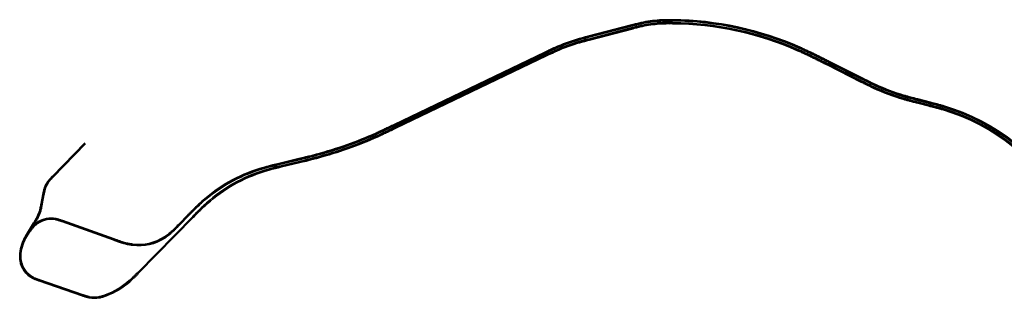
# Model space of a CAD drawing. Header units: metres. Extents: x -5203299 to 2078834, y 245743 to 5816291.
# Tile 3 of 256: x 360761 to 363903, y 5815400 to 5816291. Entities that reach past the tile are written whole.
import ezdxf

# ---------------------------------------------------------------- set-up
doc = ezdxf.new("R2010")
doc.units = ezdxf.units.M
doc.header["$LTSCALE"] = 0.5
doc.layers.add('99.04_Gleisplanung VP 02_23-EB-1236L-A-FAHRKANTE', color=150, linetype='Continuous', lineweight=35, true_color=0x007fff)
doc.layers.add('99.04_Gleisplanung VP 02_23-EB-1236R-A-FAHRKANTE', color=150, linetype='Continuous', lineweight=35, true_color=0x007fff)
doc.layers.add('Keine', color=7, linetype='Continuous', lineweight=9)

# ---------------------------------------------------------------- blocks, each defined once
blk = doc.blocks.new('_23-07-06_Massenplan_TB_Weiterführende Schule-3 (3D)')
at = {"layer": '99.04_Gleisplanung VP 02_23-EB-1236L-A-FAHRKANTE', "flags": 128}
for points in [[(-1313.6, 513.6, 0.19862), (-1468.8, 638.5), (-1468.8, 638.5, 0.003637), (-1472.7, 639.6), (-1472.7, 639.6), (-1472.7, 639.6), (-1472.7, 639.6, 0.002598), (-1477.1, 640.8), (-1477.1, 640.8), (-1477.1, 640.8), (-1477.1, 640.8), (-1477.1, 640.8, 0.001559), (-1480.6, 641.7), (-1480.6, 641.7), (-1480.6, 641.7), (-1480.6, 641.7, 0.00052), (-1485.5, 643), (-1485.5, 643), (-1485.5, 643), (-1485.5, 643), (-1501.8, 647.2), (-1501.8, 647.2), (-1501.8, 647.2, -0.000512), (-1506.8, 648.5), (-1506.8, 648.5), (-1506.8, 648.5, -0.001537), (-1510.3, 649.4), (-1510.3, 649.4), (-1510.3, 649.4, -0.002562), (-1514.8, 650.6), (-1514.8, 650.6), (-1514.8, 650.6), (-1514.8, 650.6, -0.003587), (-1518.8, 651.8), (-1518.8, 651.8, -0.037523), (-1556.6, 666, -0.003587), (-1560.4, 667.8), (-1560.4, 667.8), (-1560.4, 667.8, -0.002562), (-1564.6, 669.8), (-1564.6, 669.8), (-1564.6, 669.8, -0.001537), (-1567.9, 671.5), (-1567.9, 671.5), (-1567.9, 671.5), (-1567.9, 671.5), (-1567.9, 671.5), (-1567.9, 671.5, -0.000512), (-1572.4, 673.8), (-1572.4, 673.8), (-1572.4, 673.8), (-1615.6, 695.6), (-1615.6, 695.6), (-1615.6, 695.6, 0.000201), (-1621, 698.3), (-1621, 698.3), (-1621, 698.3), (-1621, 698.3, 0.000603), (-1624.9, 700.3), (-1624.9, 700.3, 0.001005), (-1629.9, 702.7), (-1629.9, 702.7, 0.001407), (-1634.3, 704.9), (-1634.3, 704.9, 0.001809), (-1639.1, 707.3), (-1639.1, 707.3, 0.002211), (-1643.7, 709.4), (-1643.7, 709.4, 0.002613), (-1648.5, 711.7), (-1648.5, 711.7, 0.003015), (-1653.2, 713.8), (-1653.2, 713.8, 0.102042), (-1813.3, 748.4), (-1813.3, 748.4), (-1813.3, 748.4), (-1813.3, 748.4, 0.003114), (-1817.7, 748.4), (-1817.7, 748.4), (-1817.7, 748.4, 0.004197), (-1821.6, 748.4), (-1821.6, 748.4), (-1821.6, 748.4, 0.005281), (-1825.9, 748.3), (-1825.9, 748.3, 0.006364), (-1830, 748), (-1830, 748, 0.037174), (-1852.1, 744.9), (-1852.1, 744.9, 0.004463), (-1854.9, 744.3), (-1854.9, 744.3), (-1854.9, 744.3), (-1854.9, 744.3, 0.003188), (-1858.1, 743.5), (-1858.1, 743.5), (-1858.1, 743.5), (-1858.1, 743.5, 0.001913), (-1860.6, 742.9), (-1860.6, 742.9), (-1860.6, 742.9, 0.000638), (-1864.1, 742), (-1864.1, 742), (-1919.7, 727.4), (-1919.7, 727.4), (-1919.7, 727.4, 0.000436), (-1923.3, 726.5), (-1923.3, 726.5), (-1923.3, 726.5, 0.001307), (-1925.9, 725.8), (-1925.9, 725.8), (-1925.9, 725.8), (-1925.9, 725.8, 0.002178), (-1929.2, 724.9), (-1929.2, 724.9), (-1929.2, 724.9, 0.003049), (-1932.1, 724.1, 0.033697), (-1961.3, 713.4, 0.003284), (-1964.3, 712), (-1964.3, 712), (-1964.3, 712), (-1964.3, 712, 0.002345), (-1967.6, 710.5), (-1967.6, 710.5), (-1967.6, 710.5, 0.001407), (-1970.2, 709.3, 0.000469), (-1973.8, 707.5), (-2167, 614.6), (-2167, 614.6), (-2167, 614.6, -0.000097), (-2170.3, 613), (-2170.3, 613), (-2170.3, 613), (-2170.3, 613), (-2170.3, 613), (-2170.3, 613, -0.000292), (-2172.7, 611.9), (-2172.7, 611.9), (-2172.7, 611.9), (-2172.7, 611.9), (-2172.7, 611.9, -0.000487), (-2175.7, 610.5), (-2175.7, 610.5), (-2175.7, 610.5), (-2175.7, 610.5), (-2175.7, 610.5, -0.000681), (-2178.4, 609.2), (-2178.4, 609.2), (-2178.4, 609.2), (-2178.4, 609.2, -0.001946), (-2184.4, 606.4), (-2184.4, 606.4, -0.002724), (-2189.7, 603.9), (-2189.7, 603.9), (-2189.7, 603.9, -0.040475), (-2266.5, 576.6), (-2266.5, 576.6, -0.002724), (-2272.3, 575.1), (-2272.3, 575.1, -0.001946), (-2278.7, 573.4), (-2278.7, 573.4, -0.001168), (-2283.8, 572.2), (-2283.8, 572.2), (-2283.8, 572.2, -0.000389), (-2290.9, 570.5), (-2290.9, 570.5), (-2290.9, 570.5), (-2310.9, 565.6), (-2310.9, 565.6, 0.000248), (-2314.4, 564.8), (-2314.4, 564.8), (-2314.4, 564.8), (-2314.4, 564.8), (-2314.4, 564.8, 0.000744), (-2316.9, 564.2), (-2316.9, 564.2), (-2316.9, 564.2), (-2316.9, 564.2), (-2316.9, 564.2), (-2316.9, 564.2, 0.00124), (-2320.1, 563.4), (-2320.1, 563.4), (-2320.1, 563.4), (-2320.1, 563.4, 0.001737), (-2322.9, 562.7), (-2322.9, 562.7), (-2322.9, 562.7), (-2322.9, 562.7, 0.002233), (-2326, 561.9), (-2326, 561.9), (-2326, 561.9), (-2326, 561.9, 0.002729), (-2328.9, 561.1), (-2328.9, 561.1), (-2328.9, 561.1), (-2328.9, 561.1, 0.003225), (-2331.9, 560.2), (-2331.9, 560.2), (-2331.9, 560.2), (-2331.9, 560.2, 0.003721), (-2334.8, 559.3), (-2334.8, 559.3), (-2334.8, 559.3, 0.108452), (-2407.3, 518.2), (-2407.3, 518.2), (-2407.3, 518.2, 0.003721), (-2409.5, 516.2), (-2409.5, 516.2), (-2409.5, 516.2), (-2409.5, 516.2), (-2409.5, 516.2, 0.003225), (-2411.8, 514.1), (-2411.8, 514.1), (-2411.8, 514.1, 0.002729), (-2413.9, 512), (-2413.9, 512), (-2413.9, 512), (-2413.9, 512, 0.002233), (-2416.2, 509.8), (-2416.2, 509.8, 0.001737), (-2418.3, 507.7), (-2418.3, 507.7, 0.00124), (-2420.6, 505.4), (-2420.6, 505.4), (-2420.6, 505.4), (-2420.6, 505.4, 0.000744), (-2422.4, 503.5), (-2422.4, 503.5), (-2422.4, 503.5), (-2422.4, 503.5), (-2422.4, 503.5, 0.000248), (-2424.9, 501), (-2424.9, 501), (-2495.1, 429.3, -0.000293), (-2496.6, 427.7), (-2496.6, 427.7), (-2496.6, 427.7), (-2496.6, 427.7, -0.000879), (-2497.7, 426.6), (-2497.7, 426.6), (-2497.7, 426.6), (-2497.7, 426.6), (-2497.7, 426.6, -0.001465), (-2499.1, 425.2), (-2499.1, 425.2), (-2499.1, 425.2), (-2499.1, 425.2, -0.002051), (-2500.4, 424), (-2500.4, 424), (-2500.4, 424, -0.002637), (-2501.8, 422.6), (-2501.8, 422.6), (-2501.8, 422.6), (-2501.8, 422.6, -0.003223), (-2503.1, 421.4), (-2503.1, 421.4), (-2503.1, 421.4), (-2503.1, 421.4), (-2503.1, 421.4, -0.003809), (-2504.5, 420.1), (-2504.5, 420.1), (-2504.5, 420.1), (-2504.5, 420.1, -0.004395), (-2505.9, 418.8), (-2505.9, 418.8), (-2505.9, 418.8), (-2505.9, 418.8, -0.089537), (-2536.6, 400.4), (-2536.6, 400.4), (-2536.6, 400.4, -0.007053), (-2538.8, 399.5), (-2538.8, 399.5), (-2538.8, 399.5, -0.009908), (-2540.9, 398.9), (-2540.9, 398.9, -0.012763), (-2543.1, 398.2), (-2543.1, 398.2, -0.015619), (-2545.3, 397.8), (-2545.3, 397.8, -0.094956), (-2558, 397.9, -0.00799), (-2559.1, 398.1), (-2559.1, 398.1, -0.006925), (-2560.2, 398.4), (-2560.2, 398.4), (-2560.2, 398.4, -0.005859), (-2561.3, 398.7), (-2561.3, 398.7, -0.004794), (-2562.4, 399, -0.003729), (-2563.4, 399.3), (-2563.4, 399.3, -0.002664), (-2564.6, 399.7), (-2564.6, 399.7, -0.001598), (-2565.5, 400, -0.000533), (-2566.7, 400.4), (-2621.9, 419.5), (-2621.9, 419.5), (-2621.9, 419.5), (-2621.9, 419.5, -0.000586), (-2623.1, 420), (-2623.1, 420), (-2623.1, 420), (-2623.1, 420), (-2623.1, 420, -0.001758), (-2624, 420.3), (-2624, 420.3), (-2624, 420.3, -0.00293), (-2625.2, 420.7), (-2625.2, 420.7), (-2625.2, 420.7, -0.004102), (-2626.2, 421.1), (-2626.2, 421.1), (-2626.2, 421.1), (-2626.2, 421.1), (-2626.2, 421.1, -0.005274), (-2627.2, 421.5), (-2627.2, 421.5), (-2627.2, 421.5, -0.006445), (-2628.3, 421.9), (-2628.3, 421.9, -0.007617), (-2629.3, 422.4, -0.008789), (-2630.3, 422.9), (-2630.3, 422.9, -0.237662), (-2646.4, 445.4), (-2646.4, 445.4, -0.017814), (-2646.7, 447.6), (-2646.7, 447.6, -0.015939), (-2646.8, 450), (-2646.8, 450), (-2646.8, 450, -0.014063), (-2646.8, 452.2), (-2646.8, 452.2), (-2646.8, 452.2, -0.012188), (-2646.6, 454.5), (-2646.6, 454.5), (-2646.6, 454.5, -0.11627), (-2639.4, 476.7), (-2639.4, 476.7), (-2629, 493.7), (-2629, 493.7), (-2629, 493.7), (-2629, 493.7, 0.000352), (-2628.3, 494.8), (-2628.3, 494.8), (-2628.3, 494.8), (-2628.3, 494.8), (-2628.3, 494.8), (-2628.3, 494.8, 0.001055), (-2627.8, 495.6), (-2627.8, 495.6, 0.001758), (-2627.2, 496.7), (-2627.2, 496.7), (-2627.2, 496.7, 0.002461), (-2626.7, 497.6), (-2626.7, 497.6), (-2626.7, 497.6, 0.007031), (-2625.5, 499.6, 0.009844), (-2624.5, 501.5), (-2624.5, 501.5, 0.04503), (-2621.3, 509.7), (-2621.3, 509.7), (-2621.3, 509.7, 0.009844), (-2620.8, 511.8), (-2620.8, 511.8, 0.007031), (-2620.3, 514.1, 0.002461), (-2620.1, 515.1), (-2620.1, 515.1), (-2620.1, 515.1, 0.001758), (-2619.8, 516.3), (-2619.8, 516.3), (-2619.8, 516.3, 0.001055), (-2619.7, 517.2), (-2619.7, 517.2), (-2619.7, 517.2), (-2619.7, 517.2, 0.000352), (-2619.4, 518.5), (-2619.4, 518.5), (-2619.4, 518.5), (-2617.2, 530), (-2617.2, 530, -0.000586), (-2617, 531.2), (-2617, 531.2, -0.001758), (-2616.8, 532.2), (-2616.8, 532.2, -0.00293), (-2616.6, 533.3), (-2616.6, 533.3), (-2616.6, 533.3, -0.004102), (-2616.3, 534.4), (-2616.3, 534.4, -0.005273), (-2616, 535.5, -0.006445), (-2615.8, 536.6), (-2615.8, 536.6, -0.007617), (-2615.4, 537.7), (-2615.4, 537.7), (-2615.4, 537.7, -0.008789), (-2615.1, 538.8), (-2615.1, 538.8, -0.070836), (-2611.1, 546.5, -0.008789), (-2610.4, 547.4), (-2610.4, 547.4, -0.007617), (-2609.7, 548.3), (-2609.7, 548.3), (-2609.7, 548.3, -0.006445), (-2609, 549.1), (-2609, 549.1), (-2609, 549.1, -0.005273), (-2608.2, 550), (-2608.2, 550, -0.004102), (-2607.5, 550.8, -0.00293), (-2606.6, 551.7), (-2606.6, 551.7, -0.001758), (-2606, 552.4), (-2606, 552.4), (-2606, 552.4), (-2606, 552.4), (-2606, 552.4, -0.000586), (-2605.1, 553.3), (-2563.6, 595.9)], [(-1312.4, 514.3, 0.19862), (-1468.4, 639.8, 0.003637), (-1472.3, 641), (-1472.3, 641, 0.002598), (-1476.7, 642.2), (-1476.7, 642.2), (-1476.7, 642.2, 0.001559), (-1480.3, 643.1), (-1480.3, 643.1), (-1480.3, 643.1, 0.00052), (-1485.2, 644.4), (-1485.2, 644.4), (-1485.2, 644.4), (-1501.5, 648.6), (-1501.5, 648.6), (-1501.5, 648.6, -0.000512), (-1506.4, 649.8), (-1506.4, 649.8), (-1506.4, 649.8), (-1506.4, 649.8, -0.001537), (-1510, 650.8), (-1510, 650.8, -0.002562), (-1514.4, 652), (-1514.4, 652, -0.003587), (-1518.4, 653.1), (-1518.4, 653.1, -0.037523), (-1556, 667.3, -0.003587), (-1559.8, 669.1, -0.002562), (-1563.9, 671.1, -0.001537), (-1567.2, 672.7), (-1567.2, 672.7, -0.000512), (-1571.8, 675), (-1571.8, 675), (-1571.8, 675), (-1614.9, 696.9), (-1614.9, 696.9), (-1614.9, 696.9), (-1614.9, 696.9, 0.000201), (-1620.4, 699.6), (-1620.4, 699.6), (-1620.4, 699.6), (-1620.4, 699.6, 0.000603), (-1624.3, 701.6), (-1624.3, 701.6), (-1624.3, 701.6, 0.001005), (-1629.2, 704), (-1629.2, 704), (-1629.2, 704), (-1629.2, 704, 0.001407), (-1633.7, 706.2), (-1633.7, 706.2), (-1633.7, 706.2, 0.001809), (-1638.5, 708.6, 0.002211), (-1643.1, 710.7), (-1643.1, 710.7, 0.002613), (-1647.9, 713), (-1647.9, 713), (-1647.9, 713), (-1647.9, 713), (-1647.9, 713, 0.003015), (-1652.6, 715.1, 0.102042), (-1813.3, 749.8), (-1813.3, 749.8, 0.003114), (-1817.7, 749.9), (-1817.7, 749.9), (-1817.7, 749.9, 0.004197), (-1821.7, 749.8), (-1821.7, 749.8), (-1821.7, 749.8, 0.005281), (-1826, 749.7, 0.006364), (-1830.1, 749.5, 0.037174), (-1852.4, 746.3), (-1852.4, 746.3, 0.004463), (-1855.3, 745.7), (-1855.3, 745.7), (-1855.3, 745.7, 0.003188), (-1858.4, 744.9), (-1858.4, 744.9), (-1858.4, 744.9, 0.001913), (-1860.9, 744.3, 0.000638), (-1864.4, 743.3), (-1920.1, 728.8), (-1920.1, 728.8), (-1920.1, 728.8, 0.000436), (-1923.7, 727.9), (-1923.7, 727.9), (-1923.7, 727.9), (-1923.7, 727.9, 0.001307), (-1926.3, 727.2), (-1926.3, 727.2), (-1926.3, 727.2), (-1926.3, 727.2, 0.002178), (-1929.6, 726.3), (-1929.6, 726.3), (-1929.6, 726.3, 0.003049), (-1932.5, 725.4, 0.033697), (-1961.9, 714.7), (-1961.9, 714.7, 0.003284), (-1964.9, 713.3), (-1964.9, 713.3, 0.002345), (-1968.2, 711.8), (-1968.2, 711.8), (-1968.2, 711.8), (-1968.2, 711.8, 0.001407), (-1970.8, 710.6), (-1970.8, 710.6), (-1970.8, 710.6, 0.000469), (-1974.5, 708.8), (-1974.5, 708.8), (-2167.7, 615.9), (-2167.7, 615.9, -0.000097), (-2171, 614.3), (-2171, 614.3), (-2171, 614.3), (-2171, 614.3), (-2171, 614.3), (-2171, 614.3, -0.000292), (-2173.3, 613.2), (-2173.3, 613.2), (-2173.3, 613.2), (-2173.3, 613.2), (-2173.3, 613.2, -0.000487), (-2176.3, 611.8), (-2176.3, 611.8), (-2176.3, 611.8), (-2176.3, 611.8, -0.000681), (-2179, 610.5), (-2179, 610.5), (-2179, 610.5), (-2179, 610.5, -0.001946), (-2185, 607.7), (-2185, 607.7), (-2185, 607.7), (-2185, 607.7, -0.002724), (-2190.3, 605.2), (-2190.3, 605.2), (-2190.3, 605.2, -0.040475), (-2266.9, 577.9), (-2266.9, 577.9), (-2266.9, 577.9, -0.002724), (-2272.6, 576.5), (-2272.6, 576.5), (-2272.6, 576.5), (-2272.6, 576.5, -0.001946), (-2279, 574.8), (-2279, 574.8), (-2279, 574.8, -0.001168), (-2284.1, 573.6), (-2284.1, 573.6), (-2284.1, 573.6), (-2284.1, 573.6, -0.000389), (-2291.2, 571.9), (-2291.2, 571.9), (-2291.2, 571.9), (-2291.2, 571.9), (-2311.3, 567, 0.000248), (-2314.8, 566.2), (-2314.8, 566.2), (-2314.8, 566.2), (-2314.8, 566.2, 0.000744), (-2317.3, 565.6), (-2317.3, 565.6), (-2317.3, 565.6), (-2317.3, 565.6), (-2317.3, 565.6), (-2317.3, 565.6, 0.00124), (-2320.4, 564.8), (-2320.4, 564.8), (-2320.4, 564.8), (-2320.4, 564.8, 0.001737), (-2323.3, 564.1), (-2323.3, 564.1), (-2323.3, 564.1, 0.002233), (-2326.4, 563.3), (-2326.4, 563.3), (-2326.4, 563.3), (-2326.4, 563.3), (-2326.4, 563.3), (-2326.4, 563.3, 0.002729), (-2329.3, 562.5), (-2329.3, 562.5), (-2329.3, 562.5, 0.003225), (-2332.3, 561.6), (-2332.3, 561.6, 0.003721), (-2335.2, 560.7), (-2335.2, 560.7, 0.108452), (-2408.2, 519.3), (-2408.2, 519.3, 0.003721), (-2410.5, 517.3), (-2410.5, 517.3, 0.003225), (-2412.8, 515.1), (-2412.8, 515.1), (-2412.8, 515.1, 0.002729), (-2414.9, 513), (-2414.9, 513), (-2414.9, 513, 0.002233), (-2417.2, 510.8), (-2417.2, 510.8), (-2417.2, 510.8), (-2417.2, 510.8, 0.001737), (-2419.3, 508.7), (-2419.3, 508.7), (-2419.3, 508.7), (-2419.3, 508.7, 0.00124), (-2421.6, 506.4), (-2421.6, 506.4), (-2421.6, 506.4), (-2421.6, 506.4), (-2421.6, 506.4), (-2421.6, 506.4, 0.000744), (-2423.4, 504.5), (-2423.4, 504.5), (-2423.4, 504.5), (-2423.4, 504.5, 0.000248), (-2425.9, 502), (-2425.9, 502), (-2496.1, 430.3), (-2496.1, 430.3, -0.000293), (-2497.7, 428.8), (-2497.7, 428.8), (-2497.7, 428.8), (-2497.7, 428.8), (-2497.7, 428.8, -0.000879), (-2498.8, 427.6), (-2498.8, 427.6), (-2498.8, 427.6), (-2498.8, 427.6), (-2498.8, 427.6), (-2498.8, 427.6, -0.001465), (-2500.2, 426.2), (-2500.2, 426.2), (-2500.2, 426.2), (-2500.2, 426.2, -0.002051), (-2501.4, 425), (-2501.4, 425), (-2501.4, 425, -0.002637), (-2502.8, 423.7), (-2502.8, 423.7), (-2502.8, 423.7), (-2502.8, 423.7, -0.003223), (-2504.1, 422.4), (-2504.1, 422.4), (-2504.1, 422.4), (-2504.1, 422.4, -0.003809), (-2505.5, 421.1), (-2505.5, 421.1), (-2505.5, 421.1), (-2505.5, 421.1, -0.004395), (-2506.9, 419.9), (-2506.9, 419.9), (-2506.9, 419.9, -0.089537), (-2537.1, 401.7), (-2537.1, 401.7), (-2537.1, 401.7, -0.007053), (-2539.3, 400.9), (-2539.3, 400.9), (-2539.3, 400.9, -0.009908), (-2541.3, 400.3), (-2541.3, 400.3), (-2541.3, 400.3, -0.012763), (-2543.5, 399.6), (-2543.5, 399.6), (-2543.5, 399.6, -0.015619), (-2545.6, 399.2), (-2545.6, 399.2), (-2545.6, 399.2, -0.094956), (-2557.7, 399.3), (-2557.7, 399.3), (-2557.7, 399.3, -0.00799), (-2558.8, 399.5), (-2558.8, 399.5), (-2558.8, 399.5, -0.006925), (-2559.9, 399.8), (-2559.9, 399.8, -0.005859), (-2560.9, 400.1, -0.004794), (-2562, 400.4), (-2562, 400.4, -0.003729), (-2563, 400.7), (-2563, 400.7), (-2563, 400.7, -0.002664), (-2564.1, 401.1), (-2564.1, 401.1), (-2564.1, 401.1, -0.001598), (-2565, 401.4), (-2565, 401.4), (-2565, 401.4, -0.000533), (-2566.2, 401.8), (-2566.2, 401.8), (-2621.4, 420.9), (-2621.4, 420.9), (-2621.4, 420.9), (-2621.4, 420.9, -0.000586), (-2622.7, 421.3), (-2622.7, 421.3), (-2622.7, 421.3), (-2622.7, 421.3, -0.001758), (-2623.5, 421.6), (-2623.5, 421.6, -0.00293), (-2624.7, 422), (-2624.7, 422, -0.004102), (-2625.6, 422.4), (-2625.6, 422.4, -0.005274), (-2626.7, 422.8), (-2626.7, 422.8, -0.006445), (-2627.7, 423.2), (-2627.7, 423.2), (-2627.7, 423.2, -0.007617), (-2628.7, 423.7), (-2628.7, 423.7), (-2628.7, 423.7, -0.008789), (-2629.7, 424.2), (-2629.7, 424.2), (-2629.7, 424.2, -0.237662), (-2645, 445.6), (-2645, 445.6, -0.017814), (-2645.3, 447.8, -0.015939), (-2645.4, 450, -0.014063), (-2645.4, 452.2), (-2645.4, 452.2, -0.012188), (-2645.2, 454.4), (-2645.2, 454.4, -0.11627), (-2638.2, 475.9), (-2627.7, 493), (-2627.7, 493), (-2627.7, 493), (-2627.7, 493, 0.000352), (-2627.1, 494.1), (-2627.1, 494.1), (-2627.1, 494.1), (-2627.1, 494.1), (-2627.1, 494.1), (-2627.1, 494.1), (-2627.1, 494.1, 0.001055), (-2626.6, 494.9), (-2626.6, 494.9), (-2626.6, 494.9), (-2626.6, 494.9), (-2626.6, 494.9, 0.001758), (-2626, 495.9), (-2626, 495.9), (-2626, 495.9), (-2626, 495.9, 0.002461), (-2625.4, 496.8), (-2625.4, 496.8, 0.007031), (-2624.2, 498.9), (-2624.2, 498.9), (-2624.2, 498.9, 0.009844), (-2623.3, 500.8), (-2623.3, 500.8, 0.04503), (-2620, 509.3, 0.009844), (-2619.4, 511.4), (-2619.4, 511.4, 0.007031), (-2618.9, 513.8), (-2618.9, 513.8, 0.002461), (-2618.7, 514.8, 0.001758), (-2618.4, 516), (-2618.4, 516, 0.001055), (-2618.3, 516.9), (-2618.3, 516.9), (-2618.3, 516.9), (-2618.3, 516.9), (-2618.3, 516.9, 0.000352), (-2618, 518.2), (-2618, 518.2), (-2618, 518.2), (-2618, 518.2), (-2615.8, 529.7), (-2615.8, 529.7, -0.000586), (-2615.6, 531), (-2615.6, 531), (-2615.6, 531, -0.001758), (-2615.4, 531.9), (-2615.4, 531.9), (-2615.4, 531.9), (-2615.4, 531.9, -0.00293), (-2615.1, 533), (-2615.1, 533, -0.004102), (-2614.9, 534.1, -0.005273), (-2614.7, 535.2), (-2614.7, 535.2, -0.006445), (-2614.4, 536.2), (-2614.4, 536.2, -0.007617), (-2614.1, 537.3), (-2614.1, 537.3, -0.008789), (-2613.7, 538.3), (-2613.7, 538.3), (-2613.7, 538.3, -0.070836), (-2609.9, 545.6), (-2609.9, 545.6), (-2609.9, 545.6, -0.008789), (-2609.3, 546.5), (-2609.3, 546.5), (-2609.3, 546.5, -0.007617), (-2608.6, 547.4), (-2608.6, 547.4, -0.006445), (-2607.9, 548.2), (-2607.9, 548.2, -0.005273), (-2607.1, 549.1), (-2607.1, 549.1), (-2607.1, 549.1), (-2607.1, 549.1, -0.004102), (-2606.4, 549.8), (-2606.4, 549.8), (-2606.4, 549.8), (-2606.4, 549.8, -0.00293), (-2605.6, 550.7), (-2605.6, 550.7), (-2605.6, 550.7, -0.001758), (-2605, 551.4), (-2605, 551.4), (-2605, 551.4), (-2605, 551.4), (-2605, 551.4, -0.000586), (-2604, 552.3), (-2604, 552.3), (-2604, 552.3), (-2562.6, 594.9)]]:
    blk.add_lwpolyline(points, format="xyb", dxfattribs=at)
at = {"layer": '99.04_Gleisplanung VP 02_23-EB-1236R-A-FAHRKANTE', "flags": 128}
for points in [[(-1309.1, 516, 0.19874), (-1467.4, 643.3, 0.003612), (-1471.4, 644.5), (-1471.4, 644.5), (-1471.4, 644.5), (-1471.4, 644.5, 0.00258), (-1475.8, 645.7), (-1475.8, 645.7), (-1475.8, 645.7), (-1475.8, 645.7, 0.001548), (-1479.4, 646.6), (-1479.4, 646.6), (-1479.4, 646.6, 0.000516), (-1484.3, 647.9), (-1500.6, 652.1), (-1500.6, 652.1, -0.000516), (-1505.5, 653.4), (-1505.5, 653.4), (-1505.5, 653.4), (-1505.5, 653.4), (-1505.5, 653.4, -0.001548), (-1509.1, 654.3), (-1509.1, 654.3), (-1509.1, 654.3), (-1509.1, 654.3, -0.00258), (-1513.5, 655.5), (-1513.5, 655.5), (-1513.5, 655.5), (-1513.5, 655.5, -0.003612), (-1517.5, 656.7), (-1517.5, 656.7, -0.03741), (-1554.4, 670.6, -0.003611), (-1558.1, 672.3), (-1558.1, 672.3, -0.00258), (-1562.3, 674.4), (-1562.3, 674.4), (-1562.3, 674.4, -0.001548), (-1565.5, 676), (-1565.5, 676), (-1565.5, 676, -0.000516), (-1570.1, 678.3), (-1570.1, 678.3), (-1570.1, 678.3), (-1613.2, 700.1), (-1613.2, 700.1, 0.0002), (-1618.7, 702.8), (-1618.7, 702.8, 0.0006), (-1622.6, 704.8), (-1622.6, 704.8), (-1622.6, 704.8, 0.001), (-1627.6, 707.3), (-1627.6, 707.3), (-1627.6, 707.3, 0.001401), (-1632, 709.5), (-1632, 709.5, 0.001801), (-1636.9, 711.8), (-1636.9, 711.8), (-1636.9, 711.8, 0.002201), (-1641.5, 714), (-1641.5, 714), (-1641.5, 714), (-1641.5, 714, 0.002601), (-1646.4, 716.3), (-1646.4, 716.3, 0.003001), (-1651, 718.4), (-1651, 718.4, 0.102061), (-1813.2, 753.5), (-1813.2, 753.5), (-1813.2, 753.5, 0.003124), (-1817.7, 753.5), (-1817.7, 753.5, 0.00419), (-1821.7, 753.5, 0.005256), (-1826.1, 753.3, 0.006322), (-1830.2, 753.1, 0.037398), (-1853.3, 749.9), (-1853.3, 749.9, 0.00441), (-1856.2, 749.2), (-1856.2, 749.2), (-1856.2, 749.2), (-1856.2, 749.2, 0.00315), (-1859.4, 748.4), (-1859.4, 748.4), (-1859.4, 748.4), (-1859.4, 748.4, 0.00189), (-1861.9, 747.8), (-1861.9, 747.8), (-1861.9, 747.8), (-1861.9, 747.8), (-1861.9, 747.8, 0.00063), (-1865.4, 746.9), (-1865.4, 746.9), (-1865.4, 746.9), (-1865.4, 746.9), (-1920.9, 732.4), (-1920.9, 732.4), (-1920.9, 732.4, 0.000432), (-1924.6, 731.4), (-1924.6, 731.4), (-1924.6, 731.4), (-1924.6, 731.4), (-1924.6, 731.4), (-1924.6, 731.4, 0.001297), (-1927.2, 730.7), (-1927.2, 730.7), (-1927.2, 730.7), (-1927.2, 730.7), (-1927.2, 730.7), (-1927.2, 730.7), (-1927.2, 730.7, 0.002161), (-1930.5, 729.8), (-1930.5, 729.8), (-1930.5, 729.8, 0.003025), (-1933.5, 729, 0.03381), (-1963.4, 718), (-1963.4, 718), (-1963.4, 718), (-1963.4, 718, 0.003258), (-1966.4, 716.6), (-1966.4, 716.6), (-1966.4, 716.6, 0.002327), (-1969.8, 715.1), (-1969.8, 715.1), (-1969.8, 715.1), (-1969.8, 715.1, 0.001396), (-1972.4, 713.8), (-1972.4, 713.8), (-1972.4, 713.8), (-1972.4, 713.8), (-1972.4, 713.8, 0.000465), (-1976.1, 712.1), (-2169.3, 619.2), (-2169.3, 619.2), (-2169.3, 619.2, -0.000098), (-2172.6, 617.6), (-2172.6, 617.6), (-2172.6, 617.6), (-2172.6, 617.6, -0.000293), (-2174.9, 616.5), (-2174.9, 616.5), (-2174.9, 616.5), (-2174.9, 616.5, -0.000488), (-2177.9, 615.1), (-2177.9, 615.1), (-2177.9, 615.1), (-2177.9, 615.1), (-2177.9, 615.1, -0.000684), (-2180.5, 613.8), (-2180.5, 613.8), (-2180.5, 613.8), (-2180.5, 613.8, -0.001953), (-2186.5, 611), (-2186.5, 611), (-2186.5, 611), (-2186.5, 611, -0.002734), (-2191.9, 608.5), (-2191.9, 608.5), (-2191.9, 608.5), (-2191.9, 608.5, -0.040429), (-2267.8, 581.5), (-2267.8, 581.5, -0.002734), (-2273.5, 580), (-2273.5, 580), (-2273.5, 580, -0.001953), (-2279.9, 578.4), (-2279.9, 578.4, -0.000684), (-2282.8, 577.7), (-2282.8, 577.7, -0.000488), (-2286, 576.9), (-2286, 576.9), (-2286, 576.9), (-2286, 576.9), (-2286, 576.9, -0.000293), (-2288.5, 576.3), (-2288.5, 576.3), (-2288.5, 576.3), (-2288.5, 576.3, -0.000098), (-2292, 575.4), (-2315.8, 569.7), (-2315.8, 569.7), (-2315.8, 569.7), (-2315.8, 569.7, 0.000246), (-2319.4, 568.8), (-2319.4, 568.8), (-2319.4, 568.8), (-2319.4, 568.8, 0.000737), (-2321.9, 568.2), (-2321.9, 568.2), (-2321.9, 568.2), (-2321.9, 568.2, 0.001229), (-2325.1, 567.4), (-2325.1, 567.4), (-2325.1, 567.4), (-2325.1, 567.4, 0.001721), (-2328, 566.7), (-2328, 566.7), (-2328, 566.7, 0.002212), (-2331.1, 565.9), (-2331.1, 565.9), (-2331.1, 565.9), (-2331.1, 565.9, 0.002704), (-2334, 565.1), (-2334, 565.1), (-2334, 565.1), (-2334, 565.1), (-2334, 565.1, 0.003195), (-2337.1, 564.2), (-2337.1, 564.2), (-2337.1, 564.2), (-2337.1, 564.2, 0.003687), (-2340.1, 563.3), (-2340.1, 563.3), (-2340.1, 563.3, 0.108749), (-2414.6, 521), (-2414.6, 521), (-2414.6, 521, 0.003687), (-2416.8, 519), (-2416.8, 519), (-2416.8, 519, 0.003195), (-2419.2, 516.8), (-2419.2, 516.8), (-2419.2, 516.8), (-2419.2, 516.8, 0.002704), (-2421.4, 514.7), (-2421.4, 514.7), (-2421.4, 514.7, 0.002212), (-2423.7, 512.4), (-2423.7, 512.4), (-2423.7, 512.4), (-2423.7, 512.4, 0.001721), (-2425.8, 510.3), (-2425.8, 510.3), (-2425.8, 510.3), (-2425.8, 510.3), (-2425.8, 510.3, 0.001229), (-2428.1, 508), (-2428.1, 508), (-2428.1, 508), (-2428.1, 508, 0.000737), (-2429.9, 506.1, 0.000246), (-2432.5, 503.5), (-2443.4, 492.4), (-2443.4, 492.4, -0.000203), (-2444.7, 491.1), (-2444.7, 491.1, -0.00061), (-2445.6, 490.1), (-2445.6, 490.1), (-2445.6, 490.1, -0.001017), (-2446.7, 489), (-2446.7, 489), (-2446.7, 489), (-2446.7, 489, -0.001424), (-2447.8, 487.9), (-2447.8, 487.9), (-2447.8, 487.9, -0.004069), (-2450.1, 485.6, -0.005697), (-2452.3, 483.6), (-2452.3, 483.6, -0.007324), (-2454.7, 481.5), (-2454.7, 481.5, -0.008952), (-2457, 479.6, -0.01058), (-2459.5, 477.6), (-2459.5, 477.6, -0.012208), (-2461.9, 475.9), (-2461.9, 475.9, -0.182512), (-2502.7, 466.5), (-2502.7, 466.5, -0.012208), (-2505.7, 467), (-2505.7, 467, -0.01058), (-2508.8, 467.6), (-2508.8, 467.6, -0.008952), (-2511.7, 468.3), (-2511.7, 468.3, -0.007324), (-2514.8, 469.2, -0.005697), (-2517.6, 470.1, -0.004069), (-2520.7, 471.1), (-2520.7, 471.1, -0.001424), (-2522.1, 471.6), (-2522.1, 471.6), (-2522.1, 471.6, -0.001017), (-2523.7, 472.2), (-2523.7, 472.2), (-2523.7, 472.2), (-2523.7, 472.2, -0.00061), (-2524.9, 472.6), (-2524.9, 472.6), (-2524.9, 472.6), (-2524.9, 472.6, -0.000203), (-2526.6, 473.2), (-2526.6, 473.2), (-2526.6, 473.2), (-2526.6, 473.2), (-2592.2, 496.6), (-2592.2, 496.6), (-2592.2, 496.6, 0.000586), (-2593.5, 497.1), (-2593.5, 497.1), (-2593.5, 497.1, 0.001758), (-2594.4, 497.4), (-2594.4, 497.4), (-2594.4, 497.4), (-2594.4, 497.4, 0.00293), (-2595.5, 497.8), (-2595.5, 497.8), (-2595.5, 497.8, 0.004102), (-2596.5, 498.1), (-2596.5, 498.1), (-2596.5, 498.1, 0.005274), (-2597.6, 498.5), (-2597.6, 498.5), (-2597.6, 498.5, 0.006445), (-2598.7, 498.7), (-2598.7, 498.7), (-2598.7, 498.7, 0.007617), (-2599.8, 499), (-2599.8, 499), (-2599.8, 499, 0.008789), (-2600.9, 499.3), (-2600.9, 499.3, 0.193725), (-2623.5, 494.9), (-2623.5, 494.9, 0.013624), (-2624.9, 494), (-2624.9, 494, 0.012745), (-2626.3, 492.9, 0.011866), (-2627.6, 491.8, 0.010987), (-2628.8, 490.6, 0.010108), (-2630, 489.4, 0.009229), (-2631.2, 488.2, 0.00835), (-2632.3, 486.9, 0.007471), (-2633.4, 485.5), (-2633.4, 485.5, 0.006592), (-2634.4, 484.2), (-2634.4, 484.2), (-2634.4, 484.2, 0.005713), (-2635.4, 482.8), (-2635.4, 482.8), (-2635.4, 482.8, 0.004834), (-2636.3, 481.4), (-2636.3, 481.4, 0.003955), (-2637.3, 480, 0.003076), (-2638.2, 478.6), (-2638.2, 478.6), (-2638.2, 478.6, 0.002197), (-2639.1, 477.1), (-2639.1, 477.1), (-2639.1, 477.1, 0.001318), (-2639.9, 475.9), (-2639.9, 475.9), (-2639.9, 475.9, 0.000439), (-2640.9, 474.2), (-2640.9, 474.2), (-2640.9, 474.2), (-2640.9, 474.2), (-2641.4, 473.4)], [(-1310.4, 515.3, 0.19874), (-1467.8, 642), (-1467.8, 642), (-1467.8, 642, 0.003612), (-1471.8, 643.1), (-1471.8, 643.1), (-1471.8, 643.1), (-1471.8, 643.1), (-1471.8, 643.1, 0.00258), (-1476.2, 644.3), (-1476.2, 644.3), (-1476.2, 644.3), (-1476.2, 644.3), (-1476.2, 644.3, 0.001548), (-1479.7, 645.2), (-1479.7, 645.2), (-1479.7, 645.2), (-1479.7, 645.2, 0.000516), (-1484.7, 646.5), (-1484.7, 646.5), (-1501, 650.7), (-1501, 650.7, -0.000516), (-1505.9, 652), (-1505.9, 652), (-1505.9, 652, -0.001548), (-1509.4, 652.9), (-1509.4, 652.9), (-1509.4, 652.9, -0.00258), (-1513.9, 654.1), (-1513.9, 654.1), (-1513.9, 654.1, -0.003612), (-1517.9, 655.3), (-1517.9, 655.3), (-1517.9, 655.3, -0.03741), (-1555, 669.3), (-1555, 669.3, -0.003611), (-1558.8, 671), (-1558.8, 671), (-1558.8, 671, -0.00258), (-1562.9, 673.1), (-1562.9, 673.1), (-1562.9, 673.1), (-1562.9, 673.1), (-1562.9, 673.1, -0.001548), (-1566.2, 674.7), (-1566.2, 674.7), (-1566.2, 674.7), (-1566.2, 674.7), (-1566.2, 674.7, -0.000516), (-1570.7, 677), (-1570.7, 677), (-1570.7, 677), (-1613.9, 698.8), (-1613.9, 698.8, 0.0002), (-1619.3, 701.5), (-1619.3, 701.5), (-1619.3, 701.5), (-1619.3, 701.5, 0.0006), (-1623.2, 703.5), (-1623.2, 703.5), (-1623.2, 703.5), (-1623.2, 703.5, 0.001), (-1628.2, 706), (-1628.2, 706), (-1628.2, 706), (-1628.2, 706, 0.001401), (-1632.6, 708.2), (-1632.6, 708.2, 0.001801), (-1637.5, 710.5), (-1637.5, 710.5), (-1637.5, 710.5, 0.002201), (-1642.1, 712.7), (-1642.1, 712.7, 0.002601), (-1647, 715), (-1647, 715), (-1647, 715), (-1647, 715, 0.003001), (-1651.6, 717.1), (-1651.6, 717.1, 0.102061), (-1813.2, 752.1, 0.003124), (-1817.7, 752.1, 0.00419), (-1821.7, 752, 0.005256), (-1826.1, 751.9, 0.006322), (-1830.1, 751.7, 0.037398), (-1853, 748.5), (-1853, 748.5, 0.00441), (-1855.8, 747.8), (-1855.8, 747.8), (-1855.8, 747.8, 0.00315), (-1859, 747), (-1859, 747), (-1859, 747, 0.00189), (-1861.5, 746.4), (-1861.5, 746.4, 0.00063), (-1865.1, 745.5), (-1865.1, 745.5), (-1920.6, 731), (-1920.6, 731), (-1920.6, 731, 0.000432), (-1924.2, 730), (-1924.2, 730), (-1924.2, 730), (-1924.2, 730, 0.001297), (-1926.8, 729.3), (-1926.8, 729.3), (-1926.8, 729.3), (-1926.8, 729.3), (-1926.8, 729.3, 0.002161), (-1930.1, 728.4), (-1930.1, 728.4), (-1930.1, 728.4), (-1930.1, 728.4, 0.003025), (-1933.1, 727.6), (-1933.1, 727.6), (-1933.1, 727.6, 0.03381), (-1962.8, 716.7), (-1962.8, 716.7), (-1962.8, 716.7, 0.003258), (-1965.8, 715.3), (-1965.8, 715.3), (-1965.8, 715.3), (-1965.8, 715.3), (-1965.8, 715.3, 0.002327), (-1969.2, 713.8), (-1969.2, 713.8), (-1969.2, 713.8), (-1969.2, 713.8, 0.001396), (-1971.8, 712.5), (-1971.8, 712.5), (-1971.8, 712.5), (-1971.8, 712.5), (-1971.8, 712.5, 0.000465), (-1975.5, 710.8), (-1975.5, 710.8), (-1975.5, 710.8), (-2168.7, 617.9), (-2168.7, 617.9), (-2168.7, 617.9, -0.000098), (-2171.9, 616.3), (-2171.9, 616.3), (-2171.9, 616.3), (-2171.9, 616.3, -0.000293), (-2174.3, 615.2), (-2174.3, 615.2), (-2174.3, 615.2), (-2174.3, 615.2, -0.000488), (-2177.3, 613.8), (-2177.3, 613.8), (-2177.3, 613.8), (-2177.3, 613.8), (-2177.3, 613.8, -0.000684), (-2179.9, 612.5), (-2179.9, 612.5), (-2179.9, 612.5), (-2179.9, 612.5, -0.001953), (-2185.9, 609.7), (-2185.9, 609.7), (-2185.9, 609.7, -0.002734), (-2191.3, 607.2, -0.040429), (-2267.4, 580.1, -0.002734), (-2273.1, 578.6), (-2273.1, 578.6), (-2273.1, 578.6), (-2273.1, 578.6, -0.001953), (-2279.5, 577), (-2279.5, 577), (-2279.5, 577), (-2279.5, 577, -0.000684), (-2282.4, 576.3), (-2282.4, 576.3, -0.000488), (-2285.6, 575.5), (-2285.6, 575.5), (-2285.6, 575.5), (-2285.6, 575.5, -0.000293), (-2288.1, 574.9), (-2288.1, 574.9), (-2288.1, 574.9), (-2288.1, 574.9, -0.000098), (-2291.7, 574), (-2291.7, 574), (-2315.5, 568.3), (-2315.5, 568.3), (-2315.5, 568.3), (-2315.5, 568.3, 0.000246), (-2319, 567.4), (-2319, 567.4), (-2319, 567.4), (-2319, 567.4, 0.000737), (-2321.6, 566.8), (-2321.6, 566.8), (-2321.6, 566.8, 0.001229), (-2324.8, 566), (-2324.8, 566), (-2324.8, 566, 0.001721), (-2327.6, 565.3), (-2327.6, 565.3, 0.002212), (-2330.7, 564.5, 0.002704), (-2333.7, 563.7), (-2333.7, 563.7), (-2333.7, 563.7, 0.003195), (-2336.7, 562.8), (-2336.7, 562.8), (-2336.7, 562.8), (-2336.7, 562.8, 0.003687), (-2339.6, 561.9), (-2339.6, 561.9), (-2339.6, 561.9), (-2339.6, 561.9, 0.108749), (-2413.6, 520), (-2413.6, 520, 0.003687), (-2415.9, 517.9), (-2415.9, 517.9, 0.003195), (-2418.2, 515.7, 0.002704), (-2420.4, 513.6), (-2420.4, 513.6, 0.002212), (-2422.7, 511.4), (-2422.7, 511.4), (-2422.7, 511.4), (-2422.7, 511.4, 0.001721), (-2424.8, 509.3), (-2424.8, 509.3), (-2424.8, 509.3, 0.001229), (-2427.1, 507), (-2427.1, 507), (-2427.1, 507, 0.000737), (-2428.9, 505.1), (-2428.9, 505.1), (-2428.9, 505.1, 0.000246), (-2431.5, 502.5), (-2431.5, 502.5), (-2442.4, 491.4, -0.000203), (-2443.6, 490.1), (-2443.6, 490.1, -0.00061), (-2444.6, 489.1), (-2444.6, 489.1), (-2444.6, 489.1), (-2444.6, 489.1, -0.001017), (-2445.7, 488), (-2445.7, 488), (-2445.7, 488), (-2445.7, 488), (-2445.7, 488), (-2445.7, 488, -0.001424), (-2446.8, 486.9), (-2446.8, 486.9), (-2446.8, 486.9), (-2446.8, 486.9, -0.004069), (-2449.1, 484.6), (-2449.1, 484.6), (-2449.1, 484.6, -0.005697), (-2451.3, 482.6), (-2451.3, 482.6, -0.007324), (-2453.7, 480.4), (-2453.7, 480.4, -0.008952), (-2456.1, 478.4), (-2456.1, 478.4, -0.01058), (-2458.6, 476.5), (-2458.6, 476.5), (-2458.6, 476.5, -0.012208), (-2461.1, 474.7), (-2461.1, 474.7, -0.182512), (-2502.9, 465.1, -0.012208), (-2506, 465.6, -0.01058), (-2509.1, 466.2), (-2509.1, 466.2, -0.008952), (-2512.1, 467), (-2512.1, 467, -0.007324), (-2515.2, 467.8), (-2515.2, 467.8, -0.005697), (-2518.1, 468.7), (-2518.1, 468.7), (-2518.1, 468.7, -0.004069), (-2521.2, 469.8), (-2521.2, 469.8), (-2521.2, 469.8, -0.001424), (-2522.6, 470.3), (-2522.6, 470.3), (-2522.6, 470.3), (-2522.6, 470.3, -0.001017), (-2524.2, 470.8), (-2524.2, 470.8), (-2524.2, 470.8), (-2524.2, 470.8, -0.00061), (-2525.4, 471.2), (-2525.4, 471.2), (-2525.4, 471.2), (-2525.4, 471.2), (-2525.4, 471.2, -0.000203), (-2527.1, 471.9), (-2527.1, 471.9), (-2527.1, 471.9), (-2527.1, 471.9), (-2592.7, 495.3), (-2592.7, 495.3, 0.000586), (-2593.9, 495.7), (-2593.9, 495.7), (-2593.9, 495.7), (-2593.9, 495.7), (-2593.9, 495.7, 0.001758), (-2594.8, 496), (-2594.8, 496), (-2594.8, 496), (-2594.8, 496, 0.00293), (-2595.9, 496.4), (-2595.9, 496.4, 0.004102), (-2596.9, 496.7), (-2596.9, 496.7, 0.005274), (-2598, 497.1), (-2598, 497.1), (-2598, 497.1, 0.006445), (-2599.1, 497.4), (-2599.1, 497.4, 0.007617), (-2600.2, 497.6), (-2600.2, 497.6, 0.008789), (-2601.2, 497.9), (-2601.2, 497.9), (-2601.2, 497.9, 0.193725), (-2622.7, 493.7), (-2622.7, 493.7, 0.013624), (-2624, 492.8, 0.012745), (-2625.4, 491.8), (-2625.4, 491.8, 0.011866), (-2626.6, 490.8), (-2626.6, 490.8, 0.010987), (-2627.8, 489.6), (-2627.8, 489.6, 0.010108), (-2629, 488.5), (-2629, 488.5), (-2629, 488.5, 0.009229), (-2630.1, 487.2), (-2630.1, 487.2, 0.00835), (-2631.2, 486), (-2631.2, 486, 0.007471), (-2632.2, 484.6), (-2632.2, 484.6, 0.006592), (-2633.2, 483.3), (-2633.2, 483.3), (-2633.2, 483.3), (-2633.2, 483.3, 0.005713), (-2634.2, 482), (-2634.2, 482), (-2634.2, 482, 0.004834), (-2635.1, 480.6), (-2635.1, 480.6, 0.003955), (-2636.1, 479.2), (-2636.1, 479.2, 0.003076), (-2637, 477.8), (-2637, 477.8, 0.002197), (-2637.9, 476.3), (-2637.9, 476.3, 0.001318), (-2638.6, 475.2), (-2638.6, 475.2), (-2638.6, 475.2, 0.000439), (-2639.7, 473.5), (-2639.7, 473.5), (-2640.1, 472.7)]]:
    blk.add_lwpolyline(points, format="xyb", dxfattribs=at)

msp = doc.modelspace()

# ---------------------------------------------------------------- block references
at = {"layer": 'Keine', "color": 1, "xscale": 2.5, "yscale": 2.5, "zscale": 2.5}
msp.add_blockref('_23-07-06_Massenplan_TB_Weiterführende Schule-3 (3D)', (367377.8, 5814407.2), dxfattribs=at)

doc.saveas('drawing.dxf')
